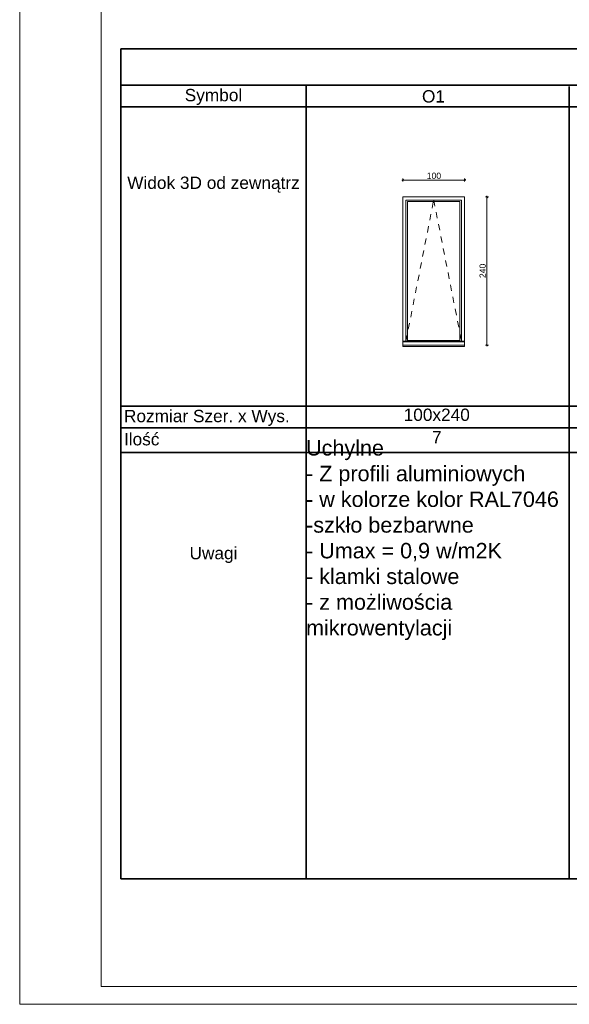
# Model space of a CAD drawing. Extents: x 5465377 to 5465550, y 5925276 to 5925338.
# Tile 25 of 182: x 5465377.61 to 5465386.51, y 5925293.44 to 5925309.4. Entities that reach past the tile are written whole.
import ezdxf

# ---------------------------------------------------------------- set-up
doc = ezdxf.new("R2010")
doc.units = 0
doc.header["$MEASUREMENT"] = 0
doc.linetypes.add('Dashed', pattern=[0.1, 0.05, -0.05])
for name, color, linetype, lineweight in [('0_Nr_Pióra__141', 7, 'Continuous', 0), ('0_Nr_pióra__141_Nr_Pióra__141', 7, 'Continuous', 0), ('0_Nr_pióra__141_Nr_Pióra__7', 7, 'Continuous', 35), ('0_Nr_pióra__1_Nr_Pióra__7', 7, 'Continuous', 35), ('0_Nr_pióra__7_Nr_Pióra__7', 7, 'Continuous', 35), ('1-TABELKA_Nr_pióra__7_Nr_Pióra__7', 7, 'Continuous', 35), ('__arch_wymiarowanie_Nr_Pióra__141', 7, 'Continuous', 0), ('__arch_wymiarowanie_Nr_Pióra__181', 20, 'Continuous', 0), ('_ARCH_3D_Ogrodzenie_Nr_pióra__141_Nr_Pióra__141', 7, 'Continuous', 0), ('zzz_elewacje_Nr_Pióra__141', 7, 'Continuous', 0)]:
    doc.layers.add(name, color=color, linetype=linetype, lineweight=lineweight)
doc.layers.add('__arch_wymiarowanie', color=7, linetype='Continuous')
doc.styles.add('GENERATED_STYLE_1', font='arial.ttf')
doc.styles.add('GENERATED_STYLE_4', font='arial.ttf')
doc.styles.add('GENERATED_STYLE_5', font='txt')
doc.dimstyles.new('GENERATED_STYLE__4', dxfattribs={"dimtxt": 0.1, "dimasz": 0.02375, "dimexe": 0.18, "dimexo": 0, "dimgap": 0.09, "dimtad": 1, "dimtih": 1, "dimtoh": 1, "dimdec": 0, "dimlfac": 100, "dimzin": 0, "dimdsep": 46, "dimtxsty": 'GENERATED_STYLE_5', "dimblk": 'ARROWHEAD_6', "dimblk1": 'ARROWHEAD_6', "dimblk2": 'ARROWHEAD_6', "dimcen": 0.09, "dimclrd": 256, "dimclre": 256, "dimclrt": 256, "dimazin": 0, "dimtfac": 1, "dimtdec": 4, "dimtmove": 0, "dimatfit": 3, "dimfxl": 0, "dimtolj": 1, "dimtzin": 0, "dimarcsym": 0})
doc.dimstyles.new('GENERATED_STYLE__5', dxfattribs={"dimtxt": 0.1, "dimasz": 0.02375, "dimexe": 0.18, "dimexo": 0, "dimgap": 0.09, "dimtad": 1, "dimdec": 0, "dimlfac": 100, "dimzin": 0, "dimdsep": 46, "dimtxsty": 'GENERATED_STYLE_5', "dimblk": 'ARROWHEAD_6', "dimblk1": 'ARROWHEAD_6', "dimblk2": 'ARROWHEAD_6', "dimcen": 0.09, "dimclrd": 256, "dimclre": 256, "dimclrt": 256, "dimazin": 0, "dimtfac": 1, "dimtdec": 4, "dimtmove": 0, "dimatfit": 3, "dimfxl": 0, "dimtolj": 1, "dimtzin": 0, "dimarcsym": 0})

# ---------------------------------------------------------------- blocks, each defined once
blk = doc.blocks.new('*D387', base_point=(5464021.331, 5925651.474))
at = {"layer": '__arch_wymiarowanie_Nr_Pióra__141', "linetype": 'Continuous'}
for p, q in [((5465385.201, 5925306.53), (5465385.154, 5925306.53)), ((5465385.19, 5925306.518), (5465385.165, 5925306.543)), ((5465385.178, 5925306.53), (5465385.178, 5925306.549)), ((5465385.178, 5925304.128), (5465385.178, 5925306.53)), ((5465385.201, 5925304.128), (5465385.154, 5925304.128)), ((5465385.165, 5925304.14), (5465385.19, 5925304.115)), ((5465385.178, 5925304.109), (5465385.178, 5925304.128))]:
    blk.add_line(p, q, dxfattribs=at)
at = {"layer": '__arch_wymiarowanie_Nr_Pióra__181', "insert": (5465385.058, 5925305.215), "char_height": 0.1, "attachment_point": 1, "rotation": 90, "style": 'GENERATED_STYLE_4'}
blk.add_mtext('{240}', dxfattribs=at)
blk = doc.blocks.new('ARROWHEAD_6')
at = {"linetype": 'Continuous'}
for p, q in [((0, 0), (-1, 0)), ((-0.5, -0.5), (0.5, 0.5))]:
    blk.add_line(p, q, dxfattribs=at)
blk = doc.blocks.new('*D388', base_point=(5464021.331, 5925651.474))
at = {"layer": '__arch_wymiarowanie_Nr_Pióra__141', "linetype": 'Continuous'}
for p, q in [((5465383.798, 5925306.803), (5465383.816, 5925306.803)), ((5465383.829, 5925306.816), (5465383.804, 5925306.791)), ((5465383.816, 5925306.78), (5465383.816, 5925306.827)), ((5465383.816, 5925306.803), (5465384.816, 5925306.803)), ((5465384.804, 5925306.791), (5465384.829, 5925306.816)), ((5465384.816, 5925306.78), (5465384.816, 5925306.827)), ((5465384.816, 5925306.803), (5465384.835, 5925306.803))]:
    blk.add_line(p, q, dxfattribs=at)
at = {"layer": '__arch_wymiarowanie_Nr_Pióra__181', "insert": (5465384.203, 5925306.923), "char_height": 0.1, "attachment_point": 1, "style": 'GENERATED_STYLE_4'}
blk.add_mtext('{100}', dxfattribs=at)

msp = doc.modelspace()

# ---------------------------------------------------------------- linework, layer by layer
at = {"layer": '0_Nr_pióra__141_Nr_Pióra__141', "linetype": 'Continuous'}
for p, q in [((5465383.816, 5925306.53), (5465383.816, 5925306.18)), ((5465384.816, 5925306.53), (5465383.816, 5925306.53)), ((5465383.866, 5925304.19), (5465383.866, 5925306.48)), ((5465383.866, 5925306.48), (5465384.766, 5925306.48)), ((5465383.891, 5925304.205), (5465383.891, 5925306.455)), ((5465383.891, 5925306.455), (5465384.741, 5925306.455)), ((5465384.741, 5925306.455), (5465384.741, 5925304.205)), ((5465384.766, 5925306.48), (5465384.766, 5925304.19)), ((5465384.816, 5925304.19), (5465384.816, 5925306.53)), ((5465383.816, 5925306.18), (5465383.816, 5925304.19)), ((5465384.816, 5925306.18), (5465384.816, 5925306.23)), ((5465383.816, 5925304.19), (5465383.816, 5925304.18)), ((5465384.816, 5925304.19), (5465383.816, 5925304.19)), ((5465384.741, 5925304.205), (5465383.891, 5925304.205)), ((5465384.816, 5925304.19), (5465384.816, 5925304.18)), ((5465383.816, 5925304.18), (5465383.816, 5925304.128)), ((5465384.816, 5925304.18), (5465383.816, 5925304.18)), ((5465383.816, 5925304.128), (5465383.816, 5925304.108)), ((5465384.816, 5925304.128), (5465383.816, 5925304.128)), ((5465384.816, 5925304.108), (5465383.816, 5925304.108)), ((5465384.816, 5925304.18), (5465384.816, 5925304.128)), ((5465384.816, 5925304.128), (5465384.816, 5925304.108))]:
    msp.add_line(p, q, dxfattribs=at)
at = {"layer": '0_Nr_pióra__141_Nr_Pióra__7', "linetype": 'Continuous'}
for p, q in [((5465379.248, 5925308.934), (5465379.248, 5925305.49)), ((5465379.248, 5925308.934), (5465402.887, 5925308.934)), ((5465379.248, 5925308.34), (5465379.248, 5925307.99)), ((5465379.248, 5925308.34), (5465402.887, 5925308.34)), ((5465382.248, 5925308.34), (5465382.248, 5925307.99)), ((5465382.248, 5925308.34), (5465384.298, 5925308.34)), ((5465382.248, 5925308.34), (5465382.248, 5925307.99)), ((5465382.248, 5925308.322), (5465382.248, 5925303.137)), ((5465386.508, 5925308.322), (5465386.508, 5925295.474)), ((5465379.248, 5925307.99), (5465402.887, 5925307.99)), ((5465382.248, 5925305.637), (5465382.248, 5925303.137)), ((5465379.248, 5925305.49), (5465379.248, 5925305.14)), ((5465379.248, 5925305.14), (5465379.248, 5925304.74)), ((5465379.248, 5925304.74), (5465379.248, 5925295.474)), ((5465379.248, 5925303.137), (5465402.887, 5925303.137)), ((5465382.248, 5925303.137), (5465382.248, 5925302.787)), ((5465382.248, 5925303.137), (5465382.248, 5925302.787)), ((5465379.248, 5925302.787), (5465402.887, 5925302.787)), ((5465382.248, 5925302.787), (5465382.248, 5925302.387)), ((5465382.248, 5925302.787), (5465382.248, 5925302.387)), ((5465379.248, 5925302.387), (5465402.887, 5925302.387)), ((5465382.248, 5925302.387), (5465382.248, 5925295.474)), ((5465382.248, 5925302.387), (5465382.248, 5925295.474)), ((5465382.248, 5925299.348), (5465382.248, 5925295.474)), ((5465379.248, 5925295.474), (5465402.887, 5925295.474))]:
    msp.add_line(p, q, dxfattribs=at)
at = {"layer": '_ARCH_3D_Ogrodzenie_Nr_pióra__141_Nr_Pióra__141', "linetype": 'Dashed'}
for p, q in [((5465383.866, 5925304.19), (5465384.316, 5925306.48)), ((5465384.316, 5925306.48), (5465384.766, 5925304.19))]:
    msp.add_line(p, q, dxfattribs=at)
at = {"layer": 'zzz_elewacje_Nr_Pióra__141', "linetype": 'Continuous', "flags": 128}
for points in [[(5465377.609, 5925322.107), (5465418.208, 5925322.107), (5465418.208, 5925293.44), (5465377.609, 5925293.44)], [(5465378.928, 5925321.879), (5465417.915, 5925321.879), (5465417.915, 5925293.728), (5465378.928, 5925293.728)]]:
    msp.add_lwpolyline(points, close=True, dxfattribs=at)

# ---------------------------------------------------------------- texts
at = {"layer": '0_Nr_Pióra__141', "linetype": 'Continuous', "char_height": 0.2, "attachment_point": 5, "style": 'GENERATED_STYLE_1'}
for s, insert in [('{100x240}', (5465384.365, 5925302.997)), ('{7}', (5465384.365, 5925302.633))]:
    msp.add_mtext(s, dxfattribs=dict(at, insert=insert))
at = {"layer": '0_Nr_pióra__1_Nr_Pióra__7', "linetype": 'Continuous', "insert": (5465384.312, 5925308.16), "char_height": 0.2, "attachment_point": 5, "style": 'GENERATED_STYLE_1'}
msp.add_mtext('{O1}', dxfattribs=at)
at = {"layer": '0_Nr_pióra__7_Nr_Pióra__7', "linetype": 'Continuous', "char_height": 0.2}
for s, insert, attachment_point, style in [('{Symbol}', (5465380.748, 5925308.151), 5, 'GENERATED_STYLE_1'), ('{Rozmiar Szer. x Wys.}', (5465379.298, 5925302.948), 4, 'GENERATED_STYLE_4'), ('{Ilość}', (5465379.298, 5925302.601), 4, 'GENERATED_STYLE_4'), ('{Uwagi}', (5465380.748, 5925300.725), 5, 'GENERATED_STYLE_1')]:
    msp.add_mtext(s, dxfattribs=dict(at, insert=insert, attachment_point=attachment_point, style=style))
at = {"layer": '0_Nr_pióra__7_Nr_Pióra__7', "linetype": 'Continuous', "insert": (5465380.748, 5925306.73), "char_height": 0.2, "width": 2.9, "attachment_point": 5, "line_spacing_factor": 1.043854, "style": 'GENERATED_STYLE_4'}
msp.add_mtext('{Widok 3D od zewnątrz}', dxfattribs=at)
at = {"layer": '1-TABELKA_Nr_pióra__7_Nr_Pióra__7', "linetype": 'Continuous', "insert": (5465382.248, 5925299.345), "char_height": 0.25, "width": 4.28269, "attachment_point": 7, "style": 'GENERATED_STYLE_1'}
msp.add_mtext('Uchylne\\P- Z profili aluminiowych\\P- w kolorze kolor RAL7046  \\P-szkło bezbarwne\\P- Umax = 0,9 w/m2K\\P- klamki stalowe \\P- z możliwościa mikrowentylacji\\P}', dxfattribs=at)

# ---------------------------------------------------------------- dimensions: what is measured, and where the dimension line sits
at = {"layer": '__arch_wymiarowanie', "linetype": 'Continuous'}
dim = msp.add_linear_dim(base=(5465383.816, 5925306.803), p1=(5465383.816, 5925306.53), p2=(5465384.816, 5925306.53), dimstyle='GENERATED_STYLE__4', dxfattribs=at)
dim.commit()
dim.dimension.update_dxf_attribs({"geometry": '*D388', "text_midpoint": (5465384.316, 5925306.873)})
dim = msp.add_linear_dim(base=(5465385.178, 5925304.128), p1=(5465384.816, 5925304.128), p2=(5465384.816, 5925306.53), angle=90, dimstyle='GENERATED_STYLE__5', dxfattribs=at)
dim.commit()
dim.dimension.update_dxf_attribs({"geometry": '*D387', "text_midpoint": (5465385.108, 5925305.329)})

doc.saveas('drawing.dxf')
